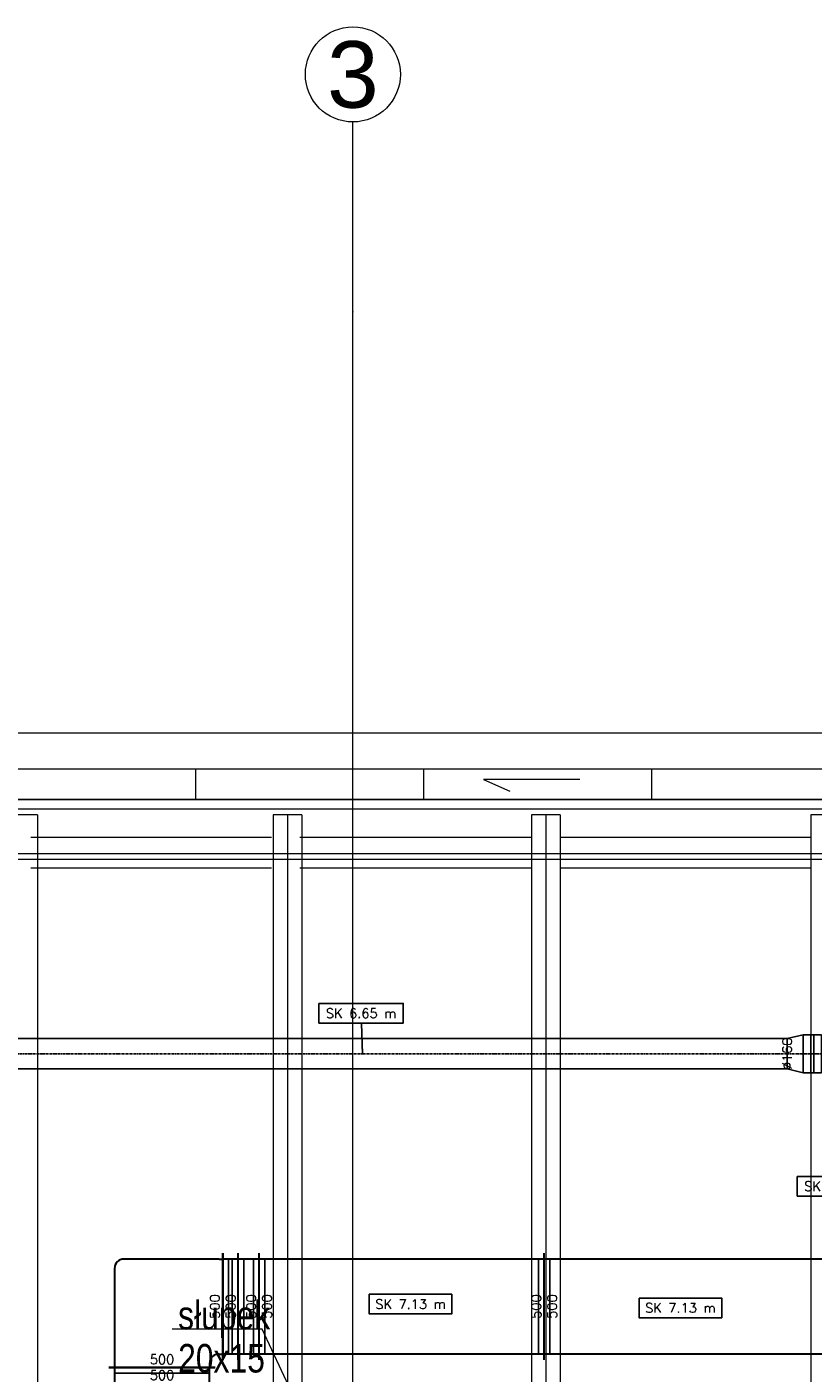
# Model space of a CAD drawing. Header units: millimetres. Extents: x -573548 to 674770, y -246895 to -89040.
# Tile 191 of 199: x 93702 to 97838, y -171123 to -164040. Entities that reach past the tile are written whole.
import ezdxf
from ezdxf.enums import TextEntityAlignment as Align

# ---------------------------------------------------------------- set-up
doc = ezdxf.new("R2010")
doc.units = ezdxf.units.MM
doc.linetypes.add('Oś', pattern=[22.225, 12.7, -3.175, 3.175, -3.175])
for name, color, linetype, lineweight in [('A.05 RZUT PODDASZA_is$0$detalokna_Nr_pióra__8', 8, 'Continuous', 9), ('A.05 RZUT PODDASZA_is$0$Nowe_00 ZMIANY_Nr_pióra__59', 8, 'Continuous', 9), ('A.05 RZUT PODDASZA_is$0$opisy inne_Nr_pióra__1', 8, 'Continuous', 9), ('A.05 RZUT PODDASZA_is$0$OSIE_Nr_pióra__1', 8, 'Continuous', 9), ('A.05 RZUT PODDASZA_is$0$podwaliny_Nr_pióra__7', 8, 'Continuous', 9), ('A.05 RZUT PODDASZA_is$0$RURY SPUSTOWE_Nr_pióra__2', 8, 'Continuous', 9), ('A.05 RZUT PODDASZA_is$0$Structural - Grid', 8, 'Continuous', 9), ('A.05 RZUT PODDASZA_is$0$Structural - Grid_Nr_pióra__17', 8, 'Continuous', 9), ('A.05 RZUT PODDASZA_is$0$WIDOK_Nr_pióra__1', 8, 'Continuous', 9), ('A.05 RZUT PODDASZA_is$0$wiezba_Nr_pióra__2', 8, 'Continuous', 9), ('FLUID-WYRZUTOWY', 7, 'Continuous', 30)]:
    doc.layers.add(name, color=color, linetype=linetype, lineweight=lineweight)
for name, color, linetype in [('FLUID-N2', 7, 'Continuous'), ('FLUID-N2-50-DIM', 7, 'Continuous'), ('FLUID-N2-50-INF', 7, 'Continuous'), ('FLUID-N2-SYM', 7, 'Continuous'), ('FLUID-WYRZUTOWY-50-DIM', 7, 'Continuous'), ('FLUID-WYRZUTOWY-50-INF', 7, 'Continuous')]:
    doc.layers.add(name, color=color, linetype=linetype)
doc.styles.add('A.05 RZUT PODDASZA_is$0$STYL_AUTOMATYCZNY_1', font='Arial.ttf')
doc.styles.add('A.05 RZUT PODDASZA_is$0$STYL_AUTOMATYCZNY_6', font='Arial.ttf', dxfattribs={"width": 0.7})
doc.styles.add('FDBES', font='simplex.shx')
doc.dimstyles.new('FDBES', dxfattribs={"dimscale": 50, "dimtxt": 4, "dimasz": 2.5, "dimexe": 0.8, "dimexo": 2, "dimgap": 1, "dimtad": 1, "dimdsep": 46, "dimtxsty": 'FDBES', "dimcen": 2.5, "dimclrd": 4, "dimclre": 5, "dimadec": 0, "dimazin": 0, "dimtfac": 1, "dimtmove": 0, "dimatfit": 3, "dimfxl": 1, "dimarcsym": 0})

# ---------------------------------------------------------------- blocks, each defined once
blk = doc.blocks.new('A.05 RZUT PODDASZA_is$0$Standardowy znacznik osi')
at = {"layer": 'A.05 RZUT PODDASZA_is$0$Structural - Grid_Nr_pióra__17'}
for p, q in [((1000, 0), (17855.4, 0)), ((17855.4, 0), (18855.4, 0))]:
    blk.add_line(p, q, dxfattribs=at)
blk.add_circle((19105.4, 0), 250, dxfattribs=at)
blk.add_point((17855.4, 0), dxfattribs=at)
blk.add_point((17855.4, 0), dxfattribs=at)
at = {"layer": 'A.05 RZUT PODDASZA_is$0$Structural - Grid_Nr_pióra__17', "style": 'A.05 RZUT PODDASZA_is$0$STYL_AUTOMATYCZNY_1'}
for tag, p in [('AC_MarkerText_1_0', (5, -80)), ('AC_MarkerText_1_1', (19360.4, -80))]:
    blk.add_attdef(tag, text='', height=350, rotation=270, dxfattribs=at).set_placement(p, align=Align.TOP_CENTER)
blk = doc.blocks.new('A.05 RZUT PODDASZA_is$0$Standardowy znacznik osi_3')
at = {"layer": 'A.05 RZUT PODDASZA_is$0$Structural - Grid_Nr_pióra__17'}
blk.add_line((2962.2, 0), (40906.6, 0), dxfattribs=at)
at = {"layer": 'A.05 RZUT PODDASZA_is$0$Structural - Grid_Nr_pióra__17', "style": 'A.05 RZUT PODDASZA_is$0$STYL_AUTOMATYCZNY_1'}
for tag, p in [('AC_MarkerText_1_0', (-250, -335)), ('AC_MarkerText_1_1', (44118.7, -335))]:
    blk.add_attdef(tag, text='', height=350, rotation=180, dxfattribs=at).set_placement(p, align=Align.TOP_CENTER)
blk = doc.blocks.new('A.05 RZUT PODDASZA_is')
at = {"layer": 'A.05 RZUT PODDASZA_is$0$detalokna_Nr_pióra__8'}
blk.add_lwpolyline([(87417.3, -101262.8), (87417.3, -105505.2), (118397.3, -105505.2), (118397.3, -93155.2), (87390.4, -93155.2), (87390.4, -97552.8)], dxfattribs=at)
at = {"layer": 'A.05 RZUT PODDASZA_is$0$Nowe_00 ZMIANY_Nr_pióra__59', "flags": 128}
blk.add_lwpolyline([(87340.4, -93105.2), (118447.3, -93105.2), (118447.3, -105555.2), (87340.4, -105555.2)], close=True, dxfattribs=at)
at = {"layer": 'A.05 RZUT PODDASZA_is$0$opisy inne_Nr_pióra__1'}
blk.add_lwpolyline([(95042.2, -96217.6), (94889.2, -95891.6), (94416.5, -95891.6)], dxfattribs=at)
at = {"layer": 'A.05 RZUT PODDASZA_is$0$OSIE_Nr_pióra__1'}
for p, q in [((95023.7, -93185.2), (95023.7, -105475.2)), ((96382.3, -93185.2), (96382.3, -98870.3)), ((118006.2, -93390.2), (87750.2, -93390.2))]:
    blk.add_line(p, q, dxfattribs=at)
at = {"layer": 'A.05 RZUT PODDASZA_is$0$podwaliny_Nr_pióra__7'}
for p, q in [((94938.7, -93305.2), (93672.3, -93305.2)), ((96307.3, -93305.2), (95088.7, -93305.2)), ((97777.3, -93305.2), (96457.3, -93305.2)), ((93672.3, -93465.2), (94938.7, -93465.2)), ((95088.7, -93465.2), (96307.3, -93465.2)), ((96457.3, -93465.2), (97777.3, -93465.2))]:
    blk.add_line(p, q, dxfattribs=at)
at = {"layer": 'A.05 RZUT PODDASZA_is$0$RURY SPUSTOWE_Nr_pióra__2'}
blk.add_lwpolyline([(96562.1, -93000.5), (96055.2, -93000.5), (96192.7, -93060.2)], dxfattribs=at)
at = {"layer": 'A.05 RZUT PODDASZA_is$0$WIDOK_Nr_pióra__1'}
for p, q in [((94540.4, -93105.2), (94540.4, -92945.2)), ((95740.4, -93105.2), (95740.4, -92945.2)), ((96940.4, -93105.2), (96940.4, -92945.2))]:
    blk.add_line(p, q, dxfattribs=at)
for points in [[(82037.3, -101262.8), (82037.3, -105422.8), (87017.3, -105422.8), (87017.3, -105905.2), (118797.3, -105905.2), (118797.3, -92755.2), (86990.4, -92755.2), (86990.4, -93502.9), (80495.5, -93502.9), (80495.5, -97552.8)], [(87207.3, -105382.8), (87207.3, -105715.2), (118607.3, -105715.2), (118607.3, -92945.2), (87180.4, -92945.2), (87180.4, -97552.8)], [(87367.3, -101262.8), (87367.3, -105555.2), (118447.3, -105555.2), (118447.3, -93105.2), (87340.4, -93105.2), (87340.4, -97552.8)]]:
    blk.add_lwpolyline(points, dxfattribs=at)
at = {"layer": 'A.05 RZUT PODDASZA_is$0$wiezba_Nr_pióra__2'}
for p, q in [((93707.3, -93185.2), (93557.3, -93185.2)), ((93707.3, -93185.2), (93707.3, -105475.2)), ((94948.7, -93185.2), (94948.7, -105475.2)), ((95098.7, -93185.2), (94948.7, -93185.2)), ((95098.7, -93185.2), (95098.7, -105475.2)), ((96307.3, -93185.2), (96307.3, -98870.3)), ((96457.3, -93185.2), (96307.3, -93185.2)), ((96457.3, -93185.2), (96457.3, -98870.3)), ((97777.3, -93185.2), (97777.3, -105475.2)), ((97927.3, -93185.2), (97777.3, -93185.2))]:
    blk.add_line(p, q, dxfattribs=at)
at = {"layer": 'A.05 RZUT PODDASZA_is$0$Structural - Grid'}
ref = blk.add_blockref('A.05 RZUT PODDASZA_is$0$Standardowy znacznik osi', (95367.3, -108395.1), dxfattribs=dict(at, zscale=1000, rotation=90))
ref.add_attrib('AC_MarkerText_1_1', '3', dxfattribs={"layer": 'A.05 RZUT PODDASZA_is$0$Structural - Grid_Nr_pióra__17', "color": 20, "lineweight": 15, "true_color": 0xf73328, "height": 350, "rotation": 360, "style": 'A.05 RZUT PODDASZA_is$0$STYL_AUTOMATYCZNY_1'}).set_placement((95367.3, -89114.7), align=Align.TOP_CENTER)
at = {"layer": 'A.05 RZUT PODDASZA_is$0$Structural - Grid', "zscale": 1000, "rotation": 180}
blk.add_blockref('A.05 RZUT PODDASZA_is$0$Standardowy znacznik osi_3', (121686.6, -93420.2), dxfattribs=at)
at = {"layer": 'A.05 RZUT PODDASZA_is$0$opisy inne_Nr_pióra__1', "insert": (94447.7, -95743.4), "char_height": 150, "attachment_point": 1, "line_spacing_factor": 0.906268, "style": 'A.05 RZUT PODDASZA_is$0$STYL_AUTOMATYCZNY_6'}
blk.add_mtext('\\A1;{\\pql;\\fArial|b0|i0|c238|p0;\\W0.800000;słupek\\P\\pql;\\fArial|b0|i0|c238|p0;\\W0.800000;20x15}', dxfattribs=at)
blk = doc.blocks.new('*U36018')
at = {"color": 5, "linetype": 'Continuous', "lineweight": -2}
for p, q in [((-2235, 0), (-2235, 80)), ((2235, 80), (2235, 0)), ((-2235, -79.4), (-2235, 0)), ((2235, 0), (2235, -80))]:
    blk.add_line(p, q, dxfattribs=at)
at = {"color": 0, "linetype": 'ByBlock', "lineweight": -2}
for p, q in [((-2235, 80), (2235, 80)), ((2235, -80), (-2235, -80))]:
    blk.add_line(p, q, dxfattribs=at)
at = {"layer": 'FLUID-N2-SYM', "linetype": 'Oś', "lineweight": -3}
blk.add_line((-2235, 0), (2235, 0), dxfattribs=at)
blk = doc.blocks.new('*U36024')
at = {"color": 5, "linetype": 'Continuous', "lineweight": -2}
for p, q in [((-42.5, 0, 80), (-42.5, 0, 79.9)), ((-42.5, 0, -79.9), (-42.5, 0, -80)), ((-42.5, 0, 79.9), (-42.5, 0, -79.9)), ((-42.5, 0, 80), (-42.5, 0, 80)), ((42.5, 0, 99.9), (42.5, 0, 100)), ((42.5, 0, -100), (42.5, 0, -99.9)), ((42.5, 0, -99.9), (42.5, 0, 99.9)), ((42.5, 0, 100), (42.5, 0, 100))]:
    blk.add_line(p, q, dxfattribs=at)
at = {"color": 0, "linetype": 'ByBlock', "lineweight": -2}
for p, q in [((-42.5, 0, 80), (42.5, 0, 100)), ((42.5, 0, -100), (-42.5, 0, -80))]:
    blk.add_line(p, q, dxfattribs=at)
at = {"layer": 'FLUID-N2-SYM', "linetype": 'Oś', "lineweight": -3}
blk.add_line((-42.5, 0), (42.5, 0), dxfattribs=at)
blk = doc.blocks.new('*U36026')
at = {"color": 5, "linetype": 'Continuous', "lineweight": -2}
for p, q in [((-47.5, 100), (-47.5, 0)), ((47.5, 0), (47.5, 100)), ((-47.5, 0), (-47.5, -99.8)), ((47.5, -100), (47.5, 0)), ((-47.5, -99.8), (-47.5, -99.9)), ((-47.5, -99.9), (-47.5, -100))]:
    blk.add_line(p, q, dxfattribs=at)
at = {"color": 0, "linetype": 'ByBlock', "lineweight": -2}
for p, q in [((47.5, 100), (-47.5, 100)), ((-47.5, -100), (47.5, -100))]:
    blk.add_line(p, q, dxfattribs=at)
at = {"color": 5, "linetype": 'Continuous', "lineweight": -3}
for p, q in [((-7.5, -100), (-7.5, 100)), ((7.5, -100), (7.5, 100))]:
    blk.add_line(p, q, dxfattribs=at)
at = {"layer": 'FLUID-N2-SYM', "linetype": 'Oś', "lineweight": -3}
blk.add_line((-47.5, 0), (47.5, 0), dxfattribs=at)
blk = doc.blocks.new('*U59676')
at = {"color": 220, "linetype": 'Continuous', "lineweight": -2}
for p, q in [((-750, -280), (-750, 280)), ((750, -280), (750, 280))]:
    blk.add_line(p, q, dxfattribs=at)
at = {"color": 0, "linetype": 'ByBlock', "lineweight": -2}
for p, q in [((-750, 250), (750, 250)), ((-750, -250), (750, -250))]:
    blk.add_line(p, q, dxfattribs=at)
at = {"color": 220, "linetype": 'Continuous', "lineweight": -3}
for p, q in [((-720, -250), (-720, 250)), ((720, -250), (720, 250))]:
    blk.add_line(p, q, dxfattribs=at)
blk = doc.blocks.new('*U52292')
at = {"color": 220, "linetype": 'Continuous', "lineweight": -2}
for p, q in [((-40, -280), (-40, 280)), ((40, -280), (40, 280))]:
    blk.add_line(p, q, dxfattribs=at)
at = {"color": 0, "linetype": 'ByBlock', "lineweight": -2}
for p, q in [((-40, 250), (40, 250)), ((-40, -250), (40, -250))]:
    blk.add_line(p, q, dxfattribs=at)
at = {"color": 220, "linetype": 'Continuous', "lineweight": -3}
for p, q in [((-10, -250), (-10, 250)), ((10, -250), (10, 250))]:
    blk.add_line(p, q, dxfattribs=at)
blk = doc.blocks.new('*U52293')
at = {"color": 0, "linetype": 'ByBlock', "lineweight": -2}
for p, q in [((-240, 290), (260, 290)), ((260, 290), (280, 290)), ((-290, -260), (-290, 240)), ((260, -210), (280, -210)), ((-290, -260), (-290, -280)), ((210, -260), (210, -280))]:
    blk.add_line(p, q, dxfattribs=at)
at = {"color": 220, "linetype": 'Continuous', "lineweight": -2}
for p, q in [((280, -240), (280, 320)), ((-320, -280), (240, -280))]:
    blk.add_line(p, q, dxfattribs=at)
at = {"color": 0, "linetype": 'ByBlock', "lineweight": -2, "extrusion": (-2.15551e-33, -3.9596e-49, -1)}
for centre in [(-240, 240), (-240, 240), (-240, 240), (260, -260), (260, -260)]:
    blk.add_ellipse(centre, major_axis=(-50, 0), ratio=1, start_param=0, end_param=1.570796, dxfattribs=at)
blk = doc.blocks.new('*U38457')
at = {"color": 220, "linetype": 'Continuous', "lineweight": -2}
for p, q in [((-750, -280), (-750, 280)), ((750, -280), (750, 280))]:
    blk.add_line(p, q, dxfattribs=at)
at = {"color": 0, "linetype": 'ByBlock', "lineweight": -2}
for p, q in [((-750, 250), (750, 250)), ((-750, -250), (750, -250))]:
    blk.add_line(p, q, dxfattribs=at)
at = {"color": 220, "linetype": 'Continuous', "lineweight": -3}
for p, q in [((-720, -250), (-720, 250)), ((720, -250), (720, 250))]:
    blk.add_line(p, q, dxfattribs=at)
blk = doc.blocks.new('*U52294')
at = {"color": 220, "linetype": 'Continuous', "lineweight": -2}
for p, q in [((-55.5, -280), (-55.5, 280)), ((55.5, -280), (55.5, 280))]:
    blk.add_line(p, q, dxfattribs=at)
at = {"color": 0, "linetype": 'ByBlock', "lineweight": -2}
for p, q in [((-55.5, 250), (55.5, 250)), ((-55.5, -250), (55.5, -250))]:
    blk.add_line(p, q, dxfattribs=at)
at = {"color": 220, "linetype": 'Continuous', "lineweight": -3}
for p, q in [((-25.5, -250), (-25.5, 250)), ((25.5, -250), (25.5, 250))]:
    blk.add_line(p, q, dxfattribs=at)
blk = doc.blocks.new('*U52295')
at = {"color": 220, "linetype": 'Continuous', "lineweight": -2}
for p, q in [((-750, 280), (-750, -280)), ((750, 280), (750, -280))]:
    blk.add_line(p, q, dxfattribs=at)
at = {"color": 0, "linetype": 'ByBlock', "lineweight": -2}
for p, q in [((750, 250), (-750, 250)), ((-750, -250), (750, -250))]:
    blk.add_line(p, q, dxfattribs=at)
at = {"color": 220, "linetype": 'Continuous', "lineweight": -3}
for p, q in [((-720, 250), (-720, -250)), ((720, 250), (720, -250))]:
    blk.add_line(p, q, dxfattribs=at)
blk = doc.blocks.new('*U58855')
at = {"lineweight": -2}
blk.add_lwpolyline([(-250.5, 44.5), (183.8, 44.5), (183.8, -58.8), (-250.5, -58.8)], close=True, dxfattribs=at)
at = {"insert": (-33.3, -7.2), "char_height": 50, "attachment_point": 5, "line_spacing_factor": 1.1, "style": 'FDBES'}
blk.add_mtext('SK 7.13 m', dxfattribs=at)
blk = doc.blocks.new('*U58856')
at = {"lineweight": -2}
blk.add_lwpolyline([(-170.5, 64.5), (263.8, 64.5), (263.8, -38.8), (-170.5, -38.8)], close=True, dxfattribs=at)
at = {"insert": (46.7, 12.8), "char_height": 50, "attachment_point": 5, "line_spacing_factor": 1.1, "style": 'FDBES'}
blk.add_mtext('SK 7.13 m', dxfattribs=at)
blk = doc.blocks.new('*U58786')
at = {"lineweight": -2}
blk.add_lwpolyline([(-228.5, 264.6), (215.3, 264.6), (215.3, 161.2), (-228.5, 161.2)], close=True, dxfattribs=at)
at = {"insert": (-6.6, 212.9), "char_height": 50, "attachment_point": 5, "line_spacing_factor": 1.1, "style": 'FDBES'}
blk.add_mtext('SK 6.65 m', dxfattribs=at)
blk.add_leader([(0, 0), (-5, 161.2)], dimstyle='FDBES', override={"dimscale": 12.5, "dimclrd": 256, "dimclre": 256})
blk = doc.blocks.new('*U58787')
at = {"lineweight": -2}
blk.add_lwpolyline([(-713.8, -203.5), (-270, -203.5), (-270, -306.8), (-713.8, -306.8)], close=True, dxfattribs=at)
at = {"insert": (-491.9, -255.2), "char_height": 50, "attachment_point": 5, "line_spacing_factor": 1.1, "style": 'FDBES'}
blk.add_mtext('SK 6.67 m', dxfattribs=at)
blk.add_leader([(0, 0), (-392.3, -203.5)], dimstyle='FDBES', override={"dimscale": 12.5, "dimclrd": 256, "dimclre": 256})

msp = doc.modelspace()

# ---------------------------------------------------------------- block references
msp.add_blockref('A.05 RZUT PODDASZA_is', (49.4, -75000))

# ---------------------------------------------------------------- next in the draw order: block references
at = {"layer": 'FLUID-N2', "color": 5, "linetype": 'Continuous', "extrusion": (0, -1, 6.12323e-17)}
msp.add_blockref('*U36024', (97744.1, 6732.7, 169442.9), dxfattribs=at)
at = {"layer": 'FLUID-N2', "color": 5, "linetype": 'Continuous', "rotation": 360}
msp.add_blockref('*U36026', (97834.1, -169442.9, 6752.7), dxfattribs=at)
at = {"layer": 'FLUID-N2', "color": 5, "linetype": 'Continuous', "extrusion": (-1.22465e-16, 0, -1), "rotation": 360}
msp.add_blockref('*U36018', (-95466.6, -169442.9, -6732.7), dxfattribs=at)
at = {"layer": 'FLUID-N2-50-INF', "linetype": 'ByBlock'}
for name, p in [('*U58786', (95466.6, -169442.9, 6732.7)), ('*U58787', (98468.6, -169884.8, 6752.7))]:
    msp.add_blockref(name, p, dxfattribs=at)
at = {"layer": 'FLUID-WYRZUTOWY', "color": 220, "linetype": 'Continuous', "extrusion": (-1.22465e-16, 0, -1)}
for name, p, rotation in [('*U52293', (-94452.4, -170812.8, -7375), 270), ('*U52292', (-94772.4, -170772.8, -7375), 360), ('*U52294', (-94867.8, -170772.8, -7375), 360), ('*U38457', (-95673.3, -170772.8, -7375), 360)]:
    msp.add_blockref(name, p, dxfattribs=dict(at, rotation=rotation))
msp.add_blockref('*U59676', (-97173.3, -170772.8, -7375), dxfattribs=at)
at = {"layer": 'FLUID-WYRZUTOWY', "color": 220, "linetype": 'Continuous', "rotation": 89.99999999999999}
msp.add_blockref('*U52295', (94412.4, -171842.8, 7375), dxfattribs=at)
at = {"layer": 'FLUID-WYRZUTOWY-50-INF', "linetype": 'ByBlock'}
for name, p in [('*U58856', (95673.3, -170772.8, 7375)), ('*U58855', (97173.3, -170772.8, 7375))]:
    msp.add_blockref(name, p, dxfattribs=at)

# ---------------------------------------------------------------- next in the draw order: texts
at = {"layer": 'FLUID-N2-50-DIM', "insert": (97701.6, -169442.9, 6732.7), "char_height": 50, "attachment_point": 5, "rotation": 90, "style": 'FDBES'}
msp.add_mtext('∅160\\P', dxfattribs=at)
at = {"layer": 'FLUID-WYRZUTOWY-50-DIM', "char_height": 50, "attachment_point": 5, "rotation": 90, "style": 'FDBES'}
for insert in [(94732.4, -170772.8, 7375), (94923.3, -170772.8, 7375), (96423.3, -170772.8, 7375), (96423.3, -170772.8, 7375)]:
    msp.add_mtext('500\\P500', dxfattribs=dict(at, insert=insert))
at = {"layer": 'FLUID-WYRZUTOWY-50-DIM', "insert": (94412.4, -171092.8, 7375), "char_height": 50, "attachment_point": 5, "style": 'FDBES'}
msp.add_mtext('500\\P500', dxfattribs=at)

doc.saveas('drawing.dxf')
